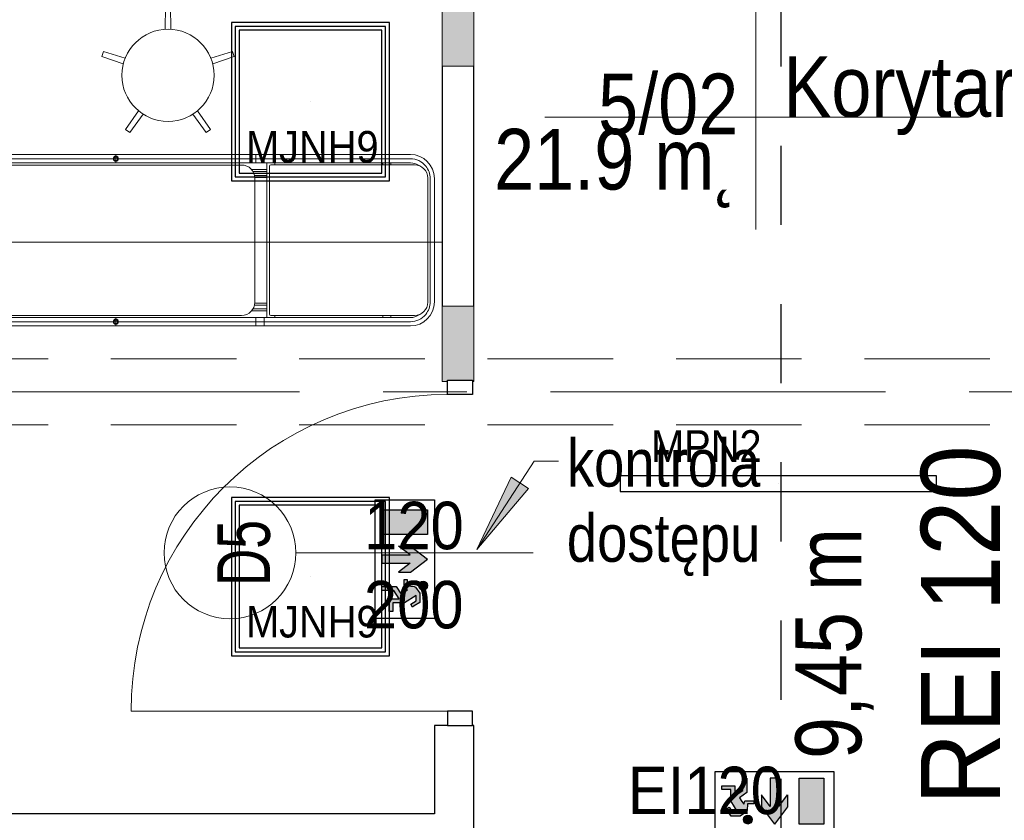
# Model space of a CAD drawing. Header units: centimetres. Extents: x -1631 to 21770, y -8842 to 3590.
# Tile 104 of 150: x 125 to 499, y 1686 to 1989. Entities that reach past the tile are written whole.
import ezdxf

# ---------------------------------------------------------------- set-up
doc = ezdxf.new("R2010")
doc.units = ezdxf.units.CM
for name, pattern in [('Dash', [60, 30, -30]), ('Oś', [222.25, 127, -31.75, 31.75, -31.75]), ('Ukryte', [71.438, 47.625, -23.813])]:
    doc.linetypes.add(name, pattern=pattern)
for name, color, linetype, lineweight in [('A-ANNO-NOTE', 131, 'Continuous', 9), ('A-AREA-IDEN', 2, 'Continuous', 13), ('A-DETL', 90, 'Continuous', 9), ('A-DETL-GENF', 92, 'Continuous', 9), ('A-DETL-HDLN', 90, 'Ukryte', 9), ('A-DETL-MEDM', 33, 'Continuous', 13), ('A-DOOR', 31, 'Continuous', 13), ('A-WALL', 113, 'Continuous', 13), ('A-WALL-PATT', 111, 'Continuous', 13), ('G-ANNO-TEXT', 231, 'Continuous', 13), ('Q-SPCQ', 91, 'Continuous', 9), ('S-GRID', 1, 'Continuous', 13)]:
    doc.layers.add(name, color=color, linetype=linetype, lineweight=lineweight)
doc.layers.add('E_oprawy', color=12, linetype='Continuous')
doc.styles.add('Arial', font='arial.ttf', dxfattribs={"width": 0.9, "height": 18})
doc.styles.add('Arial Narrow_4', font='ARIALN.TTF', dxfattribs={"height": 25})
doc.styles.add('Arial Narrow_6', font='ARIALN.TTF', dxfattribs={"height": 18})
doc.styles.add('Arial_1', font='arial.ttf', dxfattribs={"width": 0.7, "height": 20})
doc.styles.add('Arial_11', font='arial.ttf', dxfattribs={"width": 0.85, "height": 23})
doc.styles.add('Arial_9', font='arial.ttf', dxfattribs={"width": 0.9, "height": 30})

# ---------------------------------------------------------------- blocks, each defined once
blk = doc.blocks.new('DRZWI 1S - automatyczna etykieta - Drzwi 120-2407013-5_piętro III __10_50 m_ - stan projektowany')
at = {"layer": 'A-DETL-GENF'}
for p, q in [((-65.5, 7), (-60, 7)), ((-65.5, -2.5), (-65.5, 7)), ((-60, 7), (-60, -2.5)), ((60, 7), (65.5, 7)), ((60, -2.5), (60, 7)), ((65.5, 7), (65.5, -2.5)), ((-60, -2.5), (-65.5, -2.5)), ((65.5, -2.5), (60, -2.5))]:
    blk.add_line(p, q, dxfattribs=at)
at = {"layer": 'A-DETL-MEDM', "lineweight": 25}
for p, q in [((-65.5, -2.5), (-65.5, 7)), ((-65.5, 7), (-60, 7)), ((-60, 7), (-60, -2.5)), ((60, 7), (60, -2.5)), ((65.5, 7), (60, 7)), ((65.5, -2.5), (65.5, 7)), ((-60, -2.5), (-65.5, -2.5)), ((60, -2.5), (65.5, -2.5))]:
    blk.add_line(p, q, dxfattribs=at)
at = {"layer": 'A-DOOR'}
blk.add_line((60, -2.5), (60, -122.5), dxfattribs=at)
blk.add_arc((60, -2.5), 120, 180, 270, dxfattribs=at)
blk = doc.blocks.new('stół zabiegowy SZ-02 198x65 - stół zabiegowy SZ-02 198x65-826970-5_piętro III __10_50 m_ - stan projektowany')
at = {"layer": 'Q-SPCQ'}
for p, q in [((74.99, 33.26), (-102.21, 33.26)), ((74.99, 31.66), (-102.21, 31.66)), ((-102.21, 30.06), (74.99, 30.06)), ((-36.68, 33.06), (-36.68, 30.26)), ((16.4, 33.26), (16.4, 30.06)), ((19.59, 33.26), (19.59, 30.06)), ((20.59, -28.54), (20.59, 30.06)), ((23.59, 30.06), (23.59, 29.35)), ((64.59, 30.06), (64.59, 29.35)), ((67.59, 29.35), (67.59, 30.06)), ((-107, -27.24), (-107, 28.76)), ((11.01, 29.26), (-106.5, 29.26)), ((20.59, 27.56), (14.77, 27.56)), ((20.59, 26.76), (15.34, 26.76)), ((21.58, 28.85), (21.58, -27.24)), ((76.59, 29.35), (22.08, 29.35)), ((-111.31, 24.16), (-111.31, 14.62)), ((-109.71, 24.16), (-109.71, 0.76)), ((-108.11, 24.16), (-108.11, -22.64)), ((15.89, 25.36), (20.59, 25.36)), ((16, 24.56), (20.59, 24.56)), ((16.01, -22.74), (16.01, 24.26)), ((81.59, -22.74), (81.59, 24.35)), ((82.49, 24.16), (82.49, -22.64)), ((84.09, 24.16), (84.09, -22.64)), ((-112.56, -11.24), (-112.56, 12.76)), ((-111.46, 12.66), (-111.46, -11.14)), ((-110.56, 14.76), (-109.71, 14.76)), ((-110.46, 13.66), (-109.11, 13.66)), ((-110.36, -10.84), (-110.36, 12.36)), ((-110.16, 12.56), (-109.71, 12.56)), ((-124.56, 0), (87.09, 0)), ((-109.71, 0.76), (-109.71, -22.64)), ((-108.11, 2.01), (-107, 2.01)), ((-108.11, -0.49), (-107, -0.49)), ((-110.16, -11.04), (-109.71, -11.04)), ((-111.31, -22.64), (-111.31, -13.09)), ((-110.56, -13.24), (-109.71, -13.24)), ((-110.46, -12.14), (-109.11, -12.14)), ((20.59, -26.04), (14.77, -26.04)), ((20.59, -25.24), (15.34, -25.24)), ((15.89, -23.84), (20.59, -23.84)), ((16, -23.04), (20.59, -23.04)), ((-106.5, -27.74), (11.01, -27.74)), ((-102.21, -28.54), (74.99, -28.54)), ((-36.68, -31.54), (-36.68, -28.74)), ((16.4, -31.74), (16.4, -28.54)), ((19.59, -31.74), (19.59, -28.54)), ((22.08, -27.74), (76.59, -27.74)), ((23.59, -28.54), (23.59, -27.82)), ((64.59, -28.54), (64.59, -27.82)), ((67.59, -27.82), (67.59, -28.54)), ((74.99, -30.14), (-102.21, -30.14)), ((74.99, -31.74), (-102.21, -31.74))]:
    blk.add_line(p, q, dxfattribs=at)
for centre, radius in [((-36.68, 31.66), 0.999), ((-36.68, 31.66), 0.727), ((-36.68, -30.14), 0.999), ((-36.68, -30.14), 0.727)]:
    blk.add_circle(centre, radius, dxfattribs=at)
for centre, radius, start, end in [((-102.21, 24.16), 9.1, 90, 180), ((-102.21, 24.16), 7.5, 90, 180), ((-102.21, 24.16), 5.9, 90, 120.1847), ((74.99, 24.16), 9.1, 0, 90), ((74.99, 24.16), 7.5, 38.9891, 90), ((74.99, 24.16), 5.9, 55.7775, 90), ((-102.21, 24.16), 5.9, 144.3302, 180), ((-106.5, 28.76), 0.5, 90, 180), ((11.01, 24.26), 5, 360, 90), ((22.08, 28.85), 0.5, 90, 180), ((76.59, 24.35), 5, 360, 90), ((74.99, 24.16), 7.5, 0, 38.7517), ((-110.56, 12.76), 2, 90, 180), ((-110.46, 12.66), 1, 90, 180), ((-110.16, 12.36), 0.2, 90, 180), ((-109.95, 13.66), 1.13, 282.5834, 77.4166), ((-110.56, -11.24), 2, 174.2608, 270), ((-110.46, -11.14), 1, 180, 270), ((-109.95, -12.14), 1.13, 282.5834, 77.4166), ((-102.21, -22.64), 9.1, 180, 270), ((-102.21, -22.64), 7.5, 180, 270), ((-102.21, -22.64), 5.9, 180, 215.6698), ((11.01, -22.74), 5, 270, 0), ((74.99, -22.64), 9.1, 270, 0), ((76.59, -22.74), 5, 270, 360), ((74.99, -22.64), 7.5, 321.2483, 0), ((-106.5, -27.24), 0.5, 180, 270), ((-102.21, -22.64), 5.9, 239.8153, 270), ((22.08, -27.24), 0.5, 180, 270), ((74.99, -22.64), 7.5, 270, 321.0109), ((74.99, -22.64), 5.9, 270, 304.2225)]:
    blk.add_arc(centre, radius, start, end, dxfattribs=at)
blk = doc.blocks.new('stołek obrotowy WG-03 śr_32cm - stołek obrotowy WG-03 śr_32cm-850736-5_piętro III __10_50 m_ - stan projektowany')
at = {"layer": 'Q-SPCQ'}
for p, q in [((-1, 26.05), (-1.11, 17.46)), ((1, 26.05), (-1, 26.05)), ((1.11, 17.46), (1, 26.05)), ((-24.46, 9), (-25.08, 7.1)), ((-16.27, 6.45), (-24.46, 9)), ((24.46, 9), (16.27, 6.45)), ((25.08, 7.1), (24.46, 9)), ((-25.08, 7.1), (-16.95, 4.34)), ((16.95, 4.34), (25.08, 7.1)), ((-11.16, -13.48), (-16.12, -20.48)), ((-14.5, -21.66), (-9.37, -14.78)), ((9.37, -14.78), (14.5, -21.66)), ((16.12, -20.48), (11.16, -13.48)), ((-16.12, -20.48), (-14.5, -21.66)), ((14.5, -21.66), (16.12, -20.48))]:
    blk.add_line(p, q, dxfattribs=at)
blk.add_circle((0, 0), 17.5, dxfattribs=at)
blk = doc.blocks.new('METKA_POMIESZCZENIA2 - Rozbudowana krótka - bez ramki-2403173-5_piętro III __10_50 m_ - stan projektowany')
at = {"layer": 'A-AREA-IDEN'}
for p, q in [((0, 0.425), (0, 0)), ((0.0976, 0), (-0.8, 0)), ((-0.8, 0), (0.8, 0)), ((0, 0), (0, -0.425))]:
    blk.add_line(p, q, dxfattribs=at)
blk = doc.blocks.new('MJNH9')
at = {"layer": 'E_oprawy', "linetype": 'ByBlock'}
for points in [[(-30, 30), (-30, -30), (30, -30), (30, 30)], [(-28.5, 28.5), (-28.5, -28.5), (28.5, -28.5), (28.5, 28.5)], [(-27.08, 27.07), (-27.08, -27.08), (27.07, -27.08), (27.07, 27.07)]]:
    blk.add_lwpolyline(points, close=True, dxfattribs=at)
blk.add_circle((0, 0), 0.01, dxfattribs=at)
at = {"layer": 'E_oprawy', "color": 4, "style": 'Arial', "width": 0.9}
blk.add_text('MJNH9', height=12, dxfattribs=at).set_placement((-24.45, -23.1))
blk = doc.blocks.new('MPN2')
at = {"layer": 'E_oprawy', "linetype": 'ByBlock'}
blk.add_lwpolyline([(-60, 3), (-60, -3), (60, -3), (60, 3)], close=True, dxfattribs=at)
at = {"layer": 'E_oprawy'}
blk.add_circle((0, 0), 0.00001, dxfattribs=at)
at = {"layer": 'E_oprawy', "color": 4, "style": 'Arial', "width": 0.9}
blk.add_text('MPN2', height=12, dxfattribs=at).set_placement((-48.27, 8.29))
blk = doc.blocks.new('EW_W_GORE')
at = {"layer": 'E_oprawy'}
for points in [[(431.95, 125.13), (425.73, 125.13), (425.73, 113.58), (431.95, 113.58)], [(438.17, 125.13), (434.88, 120.79), (434.88, 117.78), (437.1, 120.71), (437.1, 113.58), (439.24, 113.58), (439.24, 120.71), (441.46, 117.78), (441.46, 120.79)], [(446.02, 124.01, 1), (443.78, 124.01, 1)], [(447.38, 122.28), (448.73, 122.28), (449.62, 120.89), (450.3, 121.32), (450.01, 121.78), (449.13, 123.14), (446.83, 123.14), (445.25, 122.06), (445.1, 121.75), (444.98, 120), (443.37, 120), (443.37, 119.23), (445.7, 119.23), (445.95, 120.1), (446.4, 119.43), (447.05, 118.48), (445.13, 117.18), (445.13, 113.58), (446.14, 113.58), (446.14, 116.64), (448.23, 117.98), (448.23, 115.45), (451.45, 115.46), (451.45, 116.38), (449.24, 116.38), (449.24, 119.27)]]:
    blk.add_hatch(color=3, dxfattribs=at).paths.add_polyline_path(points)
at = {"layer": 'E_oprawy', "color": 3}
for p, q in [((425.73, 125.13), (431.95, 125.13)), ((425.73, 113.58), (425.73, 125.13)), ((431.95, 125.13), (431.95, 113.58)), ((434.88, 120.79), (438.17, 125.13)), ((441.46, 120.79), (438.17, 125.13)), ((445.1, 121.75), (445.25, 122.06)), ((445.25, 122.06), (446.83, 123.14)), ((446.83, 123.14), (449.13, 123.14)), ((448.73, 122.28), (447.38, 122.28)), ((447.38, 122.28), (449.24, 119.27)), ((449.62, 120.89), (448.73, 122.28)), ((449.13, 123.14), (450.01, 121.78)), ((434.88, 117.78), (434.88, 120.79)), ((437.1, 120.71), (434.88, 117.78)), ((437.1, 113.58), (437.1, 120.71)), ((439.24, 113.58), (439.24, 120.71)), ((439.24, 120.71), (441.46, 117.78)), ((441.46, 117.78), (441.46, 120.79)), ((443.37, 119.23), (443.37, 120)), ((443.37, 120), (444.98, 120)), ((444.98, 120), (445.1, 121.75)), ((445.95, 120.1), (445.7, 119.23)), ((446.4, 119.43), (445.95, 120.1)), ((450.3, 121.32), (449.62, 120.89)), ((450.01, 121.78), (450.3, 121.32)), ((445.7, 119.23), (443.37, 119.23)), ((445.13, 117.18), (447.05, 118.48)), ((445.13, 113.58), (445.13, 117.18)), ((448.23, 117.98), (446.14, 116.64)), ((447.05, 118.48), (446.4, 119.43)), ((448.23, 115.45), (448.23, 117.98)), ((449.24, 119.27), (449.24, 116.38)), ((446.14, 116.64), (446.14, 113.58)), ((451.45, 115.46), (448.23, 115.45)), ((449.24, 116.38), (451.45, 116.38)), ((451.45, 116.38), (451.45, 115.46)), ((431.95, 113.58), (425.73, 113.58)), ((437.1, 113.58), (439.24, 113.58)), ((446.14, 113.58), (445.13, 113.58))]:
    blk.add_line(p, q, dxfattribs=at)
blk.add_lwpolyline([(423.17, 126.85), (453.17, 126.85), (453.17, 111.85), (423.17, 111.85)], close=True, dxfattribs=at)
blk.add_circle((444.9, 124.01), 1.12, dxfattribs=at)

msp = doc.modelspace()

# ---------------------------------------------------------------- hatches: boundary and pattern name
at = {"layer": 'A-WALL-PATT'}
h = msp.add_hatch(color=9, dxfattribs=at)
h.paths.add_polyline_path([(297.38, 1852.33), (297.38, 1880.83), (285.38, 1880.83), (285.38, 1852.33), (287.38, 1852.33), (287.38, 1852.83), (296.88, 1852.83), (296.88, 1852.33)], flags=0)
h.paths.add_polyline_path([(297.38, 1971.83), (297.38, 2310.83), (285.38, 2310.83), (285.38, 1971.83)], flags=0)
h.paths.add_polyline_path([(285.38, 2411.83), (297.38, 2411.83), (297.38, 2683.83), (285.38, 2683.83), (285.38, 2452.33)], flags=0)
h.paths.add_polyline_path([(285.38, 2814.83), (297.38, 2814.83), (297.38, 2824.33), (285.38, 2824.33), (285.38, 2818.87)], flags=0)
at = {"layer": 'G-ANNO-TEXT'}
msp.add_hatch(color=50, dxfattribs=at).paths.add_polyline_path([(298.47, 1788.64), (318.11, 1811.65), (311.49, 1815.95)], flags=0)

# ---------------------------------------------------------------- linework, layer by layer
at = {"layer": 'A-ANNO-NOTE', "lineweight": 13}
msp.add_line((319.88, 1787.33), (229.88, 1787.33), dxfattribs=at)
msp.add_line((319.88, 1787.33), (229.88, 1787.33), dxfattribs=at)
msp.add_circle((204.88, 1787.33), 25, dxfattribs=at)
at = {"layer": 'A-DETL', "linetype": 'Dash', "lineweight": 25}
msp.add_open_spline([(413.88, 1671.63), (413.88, 2096.66), (413.88, 2119.33), (413.88, 2190.85), (413.88, 2616.83)], degree=3, knots=[0, 0, 0, 0, 5.678351, 11.366988, 11.366988, 11.366988, 11.366988], dxfattribs=at)
at = {"layer": 'A-DETL-HDLN'}
for p, q in [((-1197.62, 1860.83), (1172.38, 1860.83)), ((-1197.62, 1835.83), (1172.38, 1835.83))]:
    msp.add_line(p, q, dxfattribs=at)
at = {"layer": 'A-WALL', "lineweight": 9}
for p, q in [((297.38, 1971.83), (297.38, 2310.83)), ((285.38, 2237.33), (285.38, 1971.83)), ((285.38, 1880.83), (285.38, 1852.33)), ((297.38, 1852.33), (297.38, 1880.83)), ((285.38, 1852.33), (287.38, 1852.33)), ((296.88, 1852.33), (297.38, 1852.33))]:
    msp.add_line(p, q, dxfattribs=at)
at = {"layer": 'A-WALL'}
for p, q in [((285.38, 1971.83), (297.38, 1971.83)), ((297.38, 1880.83), (285.38, 1880.83))]:
    msp.add_line(p, q, dxfattribs=at)
at = {"layer": 'A-WALL', "color": 7, "lineweight": 25}
for p, q in [((285.38, 1971.83), (285.38, 1880.83)), ((297.38, 1880.83), (297.38, 1971.83)), ((287.38, 1721.83), (282.38, 1721.83)), ((282.38, 1721.83), (282.38, 1688.33)), ((297.38, 1721.83), (296.88, 1721.83)), ((297.38, 1680.33), (297.38, 1721.83)), ((282.38, 1688.33), (9.38, 1688.33))]:
    msp.add_line(p, q, dxfattribs=at)
at = {"layer": 'G-ANNO-TEXT', "color": 50}
for p, q in [((298.47, 1788.64), (320.19, 1822.11)), ((320.19, 1822.11), (329.45, 1822.11)), ((311.49, 1815.95), (298.47, 1788.64)), ((318.11, 1811.65), (311.49, 1815.95)), ((298.47, 1788.64), (318.11, 1811.65))]:
    msp.add_line(p, q, dxfattribs=at)
at = {"layer": 'S-GRID', "linetype": 'Oś'}
msp.add_line((1342.46, 1848.33), (-1368.76, 1848.33), dxfattribs=at)

# ---------------------------------------------------------------- block references
at = {"layer": 'A-AREA-IDEN', "xscale": 99.99999999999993, "yscale": 99.99999999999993, "zscale": 99.99999999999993}
msp.add_blockref('METKA_POMIESZCZENIA2 - Rozbudowana krótka - bez ramki-2403173-5_piętro III __10_50 m_ - stan projektowany', (404.28, 1952.43), dxfattribs=at)
at = {"layer": 'A-DOOR', "rotation": 270.0000000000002}
msp.add_blockref('DRZWI 1S - automatyczna etykieta - Drzwi 120-2407013-5_piętro III __10_50 m_ - stan projektowany', (289.88, 1787.33), dxfattribs=at)
at = {"layer": 'E_oprawy'}
for name, p in [('MJNH9', (235.39, 1958.33)), ('MPN2', (412.82, 1813.51)), ('MJNH9', (235.39, 1778.33))]:
    msp.add_blockref(name, p, dxfattribs=at)
at = {"layer": 'E_oprawy', "xscale": 1.5, "yscale": 1.5, "zscale": 1.5}
for p, rotation in [((92.1, 2442.23), 270), ((1068.62, 1872.22), 180)]:
    msp.add_blockref('EW_W_GORE', p, dxfattribs=dict(at, rotation=rotation))
at = {"layer": 'Q-SPCQ'}
for name, p in [('stołek obrotowy WG-03 śr_32cm - stołek obrotowy WG-03 śr_32cm-850736-5_piętro III __10_50 m_ - stan projektowany', (181.38, 1968.33)), ('stół zabiegowy SZ-02 198x65 - stół zabiegowy SZ-02 198x65-826970-5_piętro III __10_50 m_ - stan projektowany', (198.29, 1905.06))]:
    msp.add_blockref(name, p, dxfattribs=at)

# ---------------------------------------------------------------- texts
at = {"layer": 'A-ANNO-NOTE', "lineweight": 211, "char_height": 18, "width": 38.07, "attachment_point": 5, "line_spacing_factor": 0.936439, "style": 'Arial'}
for s, insert in [('\\pxqc,t6.35,12.7,19.05,25.4,31.75,38.1,44.45,50.8,57.15,63.5,69.85,76.2,82.55,88.9,95.25,101.6,107.95,114.3,120.65,127,133.35,139.7,146.05,152.4,158.75,165.1,171.45,177.8,184.15,190.5,196.85,203.2;{120}', (274.64, 1797.56)), ('\\pxqc,t6.35,12.7,19.05,25.4,31.75,38.1,44.45,50.8,57.15,63.5,69.85,76.2,82.55,88.9,95.25,101.6,107.95,114.3,120.65,127,133.35,139.7,146.05,152.4,158.75,165.1,171.45,177.8,184.15,190.5,196.85,203.2;{200}', (274.55, 1767.56))]:
    msp.add_mtext(s, dxfattribs=dict(at, insert=insert))
at = {"layer": 'A-ANNO-NOTE', "lineweight": 211, "insert": (210.17, 1787.26), "char_height": 20, "width": 25.97, "attachment_point": 5, "rotation": 90, "line_spacing_factor": 0.936439, "style": 'Arial_1'}
msp.add_mtext('\\pxqc,t4.445,8.89,13.335,17.78,22.225,26.67,31.115,35.56,40.005,44.45,48.895,53.34,57.785,62.23,66.675,71.12,75.565,80.01,84.455,88.9,93.345,97.79,102.235,106.68,111.125,115.57,120.015,124.46,128.905,133.35,137.795,142.24;{D5}', dxfattribs=at)
at = {"layer": 'A-AREA-IDEN', "char_height": 23, "line_spacing_factor": 0.936439, "style": 'Arial_11'}
for s, insert, width, attachment_point in [('\\pxqr,t3.69565,7.3913,11.08696,14.78261,18.47826,22.17391,25.86957,29.56522,33.26087,36.95652,40.65217,44.34783,48.04348,51.73913,55.43478,59.13043,62.82609,66.52174,70.21739,73.91304,77.6087,81.30435,85,88.69565,92.3913,96.08696,99.78261,103.47826,107.17391,110.86957,114.56522,118.26087;{5/02}', (397.63, 1945.65), 52.87, 9), ('\\pxt3.69565,7.3913,11.08696,14.78261,18.47826,22.17391,25.86957,29.56522,33.26087,36.95652,40.65217,44.34783,48.04348,51.73913,55.43478,59.13043,62.82609,66.52174,70.21739,73.91304,77.6087,81.30435,85,88.69565,92.3913,96.08696,99.78261,103.47826,107.17391,110.86957,114.56522,118.26087;{Korytarz}', (414.71, 1945.65), 100.64, 7), ('\\pt84.99995,169.9999,255.00008,340.00003,424.99998,509.99993,595.00011,680.00006,765.00001,849.99996,934.99991,1020.00009,1105.00004,1189.99999,1274.99994,1359.99989,1445.00007,1530.00002,1614.99997,1699.99992,1785.0001,1870.00005,1955,2039.99995,2124.9999,2210.00008,2295.00003,2379.99998,2464.99993,2550.00011,2635.00006,2720.00001;21.9 m˛', (397.63, 1948.04), 91.63, 3)]:
    msp.add_mtext(s, dxfattribs=dict(at, insert=insert, width=width, attachment_point=attachment_point))
at = {"layer": 'G-ANNO-TEXT', "color": 7, "insert": (405.99, 1830.42), "char_height": 18, "width": 80.7, "attachment_point": 3, "line_spacing_factor": 0.949189, "style": 'Arial Narrow_6'}
msp.add_mtext('\\pt127.00008,253.99998,381.00006,507.99996,635.00004,761.99994,889.00002,1015.99992,1143,1270.00008,1396.99998,1524.00006,1650.99996,1778.00004,1904.99994,2032.00002,2158.99992,2286,2413.00008,2539.99998,2667.00006,2793.99996,2921.00004,3047.99994,3175.00002,3301.99992,3429,3556.00008,3682.99998,3810.00006,3936.99996,4064.00004;kontrola dostępu', dxfattribs=at)
at = {"layer": 'G-ANNO-TEXT', "color": 1, "insert": (466.88, 1691.81), "char_height": 30, "width": 140.7132, "attachment_point": 1, "rotation": 90, "line_spacing_factor": 0.936439, "style": 'Arial_9'}
msp.add_mtext('\\pxt3.81,7.62,11.43,15.24,19.05,22.86,26.67,30.48,34.29,38.1,41.91,45.72,49.53,53.34,57.15,60.96,64.77,68.58,72.39,76.2,80.01,83.82,87.63,91.44,95.25,99.06,102.87,106.68,110.49,114.3,118.11,121.92;{REI 120}', dxfattribs=at)
at = {"layer": 'G-ANNO-TEXT', "color": 11, "insert": (419.29, 1709.16), "char_height": 25, "width": 88.88, "attachment_point": 1, "rotation": 90, "line_spacing_factor": 0.949189, "style": 'Arial Narrow_4'}
msp.add_mtext('\\pxt5.08,10.16,15.24,20.32,25.4,30.48,35.56,40.64,45.72,50.8,55.88,60.96,66.04,71.12,76.2,81.28,86.36,91.44,96.52,101.6,106.68,111.76,116.84,121.92,127,132.08,137.16,142.24,147.32,152.4,157.48,162.56;{9,45 m}', dxfattribs=at)
at = {"layer": 'G-ANNO-TEXT', "color": 1, "insert": (414.92, 1706.26), "char_height": 18, "width": 58.3578, "attachment_point": 3, "line_spacing_factor": 0.936439, "style": 'Arial'}
msp.add_mtext('\\pxqr,t6.35,12.7,19.05,25.4,31.75,38.1,44.45,50.8,57.15,63.5,69.85,76.2,82.55,88.9,95.25,101.6,107.95,114.3,120.65,127,133.35,139.7,146.05,152.4,158.75,165.1,171.45,177.8,184.15,190.5,196.85,203.2;{EI120}', dxfattribs=at)

doc.saveas('drawing.dxf')
